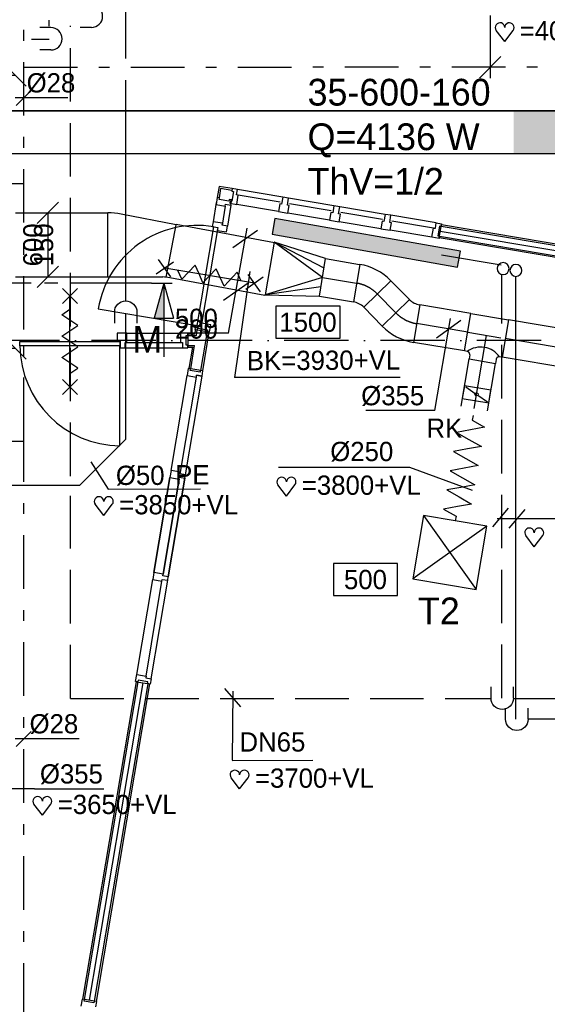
# Model space of a CAD drawing. Extents: x -866131 to -691536, y 173952 to 258052.
# Tile 24 of 160: x -824575 to -819645, y 203418 to 212620. Entities that reach past the tile are written whole.
import ezdxf
from ezdxf.enums import TextEntityAlignment as Align

# ---------------------------------------------------------------- set-up
doc = ezdxf.new("R2010")
doc.units = 0
doc.header["$LTSCALE"] = 100
for name, pattern in [('2322107', [2000, 1000, 1000]), ('2322108', [7, 5, -2]), ('2322109', [10, 5, -2, 1, -2]), ('2322121', [2000, 1000, 1000]), ('CENTER2', [11.25, 7.5, -1.25, 1.25, -1.25]), ('CENTER4', [5, 3.125, -0.625, 0.625, -0.625]), ('DASHDOT', [9, 6, -1.5, 0, -1.5]), ('LURETOUR', [6, 4, -2])]:
    doc.linetypes.add(name, pattern=pattern)
doc.layers.get('0').update_dxf_attribs({"linetype": 'CONTINUOUS'})
for name, color, linetype in [('AL$7----_STRAMIEN', 1, 'DASHDOT'), ('AL22----_BINNENWAND', 7, 'CONTINUOUS'), ('AL31----_BUITENKOZ', 7, 'CONTINUOUS'), ('AL32----_BINNENKOZ', 7, 'CONTINUOUS'), ('AL32----_DRAAIRICHTING', 1, 'CONTINUOUS'), ('AL65----_BEVEILIGING', 7, 'CONTINUOUS'), ('ALL-----_REFLIJNEN', 8, 'CONTINUOUS'), ('DOORSNEDE', 1, 'CONTINUOUS'), ('KABELGOOT', 8, 'CONTINUOUS'), ('WI561---', 1, 'CONTINUOUS'), ('WL$1----', 4, 'CONTINUOUS'), ('WL524---', 4, 'CONTINUOUS'), ('WL531---', 4, 'CONTINUOUS'), ('WL561---', 4, 'CONTINUOUS'), ('WL561---_AANVOER', 4, 'CONTINUOUS'), ('WL561---_RETOUR', 4, 'CONTINUOUS'), ('WL570---', 3, 'CONTINUOUS'), ('WL570---_HARTLIJN', 7, 'CONTINUOUS'), ('WL570---_HULPLIJN', 7, 'CONTINUOUS'), ('WL570---_RETOUR', 3, 'CONTINUOUS'), ('WL570---_TOEVOER', 3, 'CONTINUOUS'), ('WM570---', 1, 'CONTINUOUS')]:
    doc.layers.add(name, color=color, linetype=linetype)
doc.styles.add('BURO-018', font='BUROFONT.shx', dxfattribs={"height": 180})
doc.styles.add('BURO-025', font='BUROFONT.shx', dxfattribs={"height": 250})
doc.styles.add('BURO-050', font='BUROFONT.shx', dxfattribs={"height": 500})

# ---------------------------------------------------------------- blocks, each defined once
blk = doc.blocks.new('2322401')
at = {"color": 0, "linetype": 'CONTINUOUS'}
for p, q in [((-0.5, 0.5, 1), (-0.5, 0.5)), ((-0.5, 0.5, 1), (-0.5, -0.5, 1)), ((0.5, 0.5, 1), (-0.5, 0.5, 1)), ((0.5, 0.5), (-0.5, 0.5)), ((-0.5, 0.5), (-0.5, -0.5)), ((0.5, 0.5, 1), (0.5, 0.5)), ((0.5, -0.5, 1), (0.5, 0.5, 1)), ((0.5, -0.5), (0.5, 0.5)), ((-0.5, -0.5, 1), (-0.5, -0.5)), ((-0.5, -0.5, 1), (0.5, -0.5, 1)), ((-0.5, -0.5), (0.5, -0.5)), ((0.5, -0.5, 1), (0.5, -0.5))]:
    blk.add_line(p, q, dxfattribs=at)
blk = doc.blocks.new('CVHATCH1')
at = {"color": 0, "linetype": 'CONTINUOUS'}
blk.add_solid([(-0.5, -0.5), (0.5, -0.5), (-0.5, 0.5), (0.5, 0.5)], dxfattribs=at)
blk = doc.blocks.new('A$C762F268B')
at = {"layer": 'WL561---_RETOUR', "color": 1}
for centre in [(56.2, 177.8), (56.2, 56.2)]:
    blk.add_circle(centre, 56.2, dxfattribs=at)
blk = doc.blocks.new('A$C308E2E07')
at = {"layer": 'WL561---'}
blk.add_blockref('A$C762F268B', (0, 0), dxfattribs=at)
blk = doc.blocks.new('LU-ORNAM-25825801')
at = {"color": 0, "linetype": 'CONTINUOUS'}
for p, q in [((300, 300), (-300, 300)), ((-300, 300), (-300, -300)), ((300, 300), (-300, -300)), ((-300, 300), (300, -300)), ((300, -300), (300, 300)), ((-300, -300), (300, -300))]:
    blk.add_line(p, q, dxfattribs=at)
blk = doc.blocks.new('LU-ORND')
at = {"color": 0, "linetype": 'CONTINUOUS'}
for p, q in [((-3, 1.5), (-3, -1.5)), ((3, 1.5), (-3, 1.5)), ((3, -1.5), (3, 1.5)), ((-3, -1.5), (3, -1.5))]:
    blk.add_line(p, q, dxfattribs=at)
blk = doc.blocks.new('LU-1D-KL-FA76')
at = {"color": 0, "linetype": 'CONTINUOUS'}
for p, q in [((-59.4, 125), (-59.4, -125)), ((59.4, 125), (-59.4, 125)), ((53, 111.6), (6.4, 13.4)), ((59.4, -125), (59.4, 125)), ((-6.4, -13.4), (-53, -111.6)), ((-59.4, -125), (59.4, -125))]:
    blk.add_line(p, q, dxfattribs=at)
blk.add_circle((0, 0), 14.8, dxfattribs=at)
blk = doc.blocks.new('LU-1D-F-FA3E7')
at = {"color": 0, "linetype": 'CONTINUOUS'}
for p, q in [((-455, 0), (-409.5, 125)), ((-409.5, 125), (-364, 0)), ((-273, 0), (-227.5, 125)), ((-227.5, 125), (-182, 0)), ((-91, 0), (-45.5, 125)), ((-45.5, 125), (0, 0)), ((91, 0), (136.5, 125)), ((136.5, 125), (182, 0)), ((273, 0), (318.5, 125)), ((318.5, 125), (364, 0)), ((-500, 0), (-455, 0)), ((-364, 0), (-318.5, -125)), ((-318.5, -125), (-273, 0)), ((-182, 0), (-136.5, -125)), ((-136.5, -125), (-91, 0)), ((0, 0), (45.5, -125)), ((45.5, -125), (91, 0)), ((182, 0), (227.5, -125)), ((227.5, -125), (273, 0)), ((364, 0), (409.5, -125)), ((409.5, -125), (455, 0)), ((455, 0), (500, 0))]:
    blk.add_line(p, q, dxfattribs=at)
blk = doc.blocks.new('LU-1D-K-FA')
at = {"color": 0, "linetype": 'CONTINUOUS'}
for p, q in [((-0.5, 125), (0.5, 125)), ((-0.5, -125), (0.5, -125))]:
    blk.add_line(p, q, dxfattribs=at)
at = {"layer": 'WL570---_HARTLIJN', "linetype": 'CENTER2'}
blk.add_line((-0.5, 0), (0.5, 0), dxfattribs=at)
blk = doc.blocks.new('LU-1D-K-163')
at = {"color": 0, "linetype": 'CONTINUOUS'}
for p, q in [((-0.5, 177.5), (0.5, 177.5)), ((-0.5, -177.5), (0.5, -177.5))]:
    blk.add_line(p, q, dxfattribs=at)
at = {"layer": 'WL570---_HARTLIJN', "linetype": 'CENTER2'}
blk.add_line((-0.5, 0), (0.5, 0), dxfattribs=at)
blk = doc.blocks.new('LU-1D-T--5A-163FA5-Q2')
at = {"color": 0, "linetype": 'CONTINUOUS'}
for p, q in [((-177.8, -177.5), (-177.8, 177.5)), ((-177.8, 177.5), (177.8, 177.5)), ((177.8, 177.5), (177.8, -177.5)), ((-153.4, -177.5), (-177.8, -177.5)), ((177.8, -177.5), (153.4, -177.5)), ((-125, -205.9), (-125, -244)), ((-125, -244), (125, -244)), ((125, -205.9), (125, -244))]:
    blk.add_line(p, q, dxfattribs=at)
at = {"color": 0, "linetype": 'CONTINUOUS', "flags": 128}
for points in [[(-125, -205.9, 0.02182), (-125.1, -202.8, 0.037214), (-125.4, -201, 0.006436), (-126.4, -197.3, 0.02182), (-126.7, -196.2, 0.02182), (-127.7, -193.9, 0.02182), (-128.8, -191.7, 0.02182), (-130.1, -189.6, 0.02182), (-131.6, -187.6, 0.02182), (-133.3, -185.8, 0.02182), (-135.1, -184.1, 0.02182), (-137.1, -182.6, 0.02182), (-139.2, -181.3, 0.02182), (-141.4, -180.2, 0.02182), (-143.7, -179.2, 0.02182), (-144.8, -178.9, 0.006436), (-148.5, -177.9, 0.037214), (-150.3, -177.6, 0.02182), (-153.4, -177.5)], [(153.4, -177.5, 0.02182), (150.3, -177.6, 0.037214), (148.5, -177.9, 0.006436), (144.8, -178.9, 0.02182), (143.7, -179.2, 0.02182), (141.4, -180.2, 0.02182), (139.2, -181.3, 0.02182), (137.1, -182.6, 0.02182), (135.1, -184.1, 0.02182), (133.3, -185.8, 0.02182), (131.6, -187.6, 0.02182), (130.1, -189.6, 0.02182), (128.8, -191.7, 0.02182), (127.7, -193.9, 0.02182), (126.7, -196.2, 0.02182), (126.4, -197.3, 0.006436), (125.4, -201, 0.037214), (125.1, -202.8, 0.02182), (125, -205.9)]]:
    blk.add_lwpolyline(points, format="xyb", dxfattribs=at)
at = {"color": 0, "linetype": 'CONTINUOUS'}
blk.add_arc((0, -330.9), 216.9, 45, 135, dxfattribs=at)
at = {"layer": 'WL570---_HARTLIJN', "linetype": 'CENTER4'}
for p, q in [((-177.8, 0), (177.8, 0)), ((0, -244), (0, 0))]:
    blk.add_line(p, q, dxfattribs=at)
blk = doc.blocks.new('*U74', base_point=(15344.3, 35236.1))
at = {"layer": 'WM570---', "linetype": 'CONTINUOUS'}
for p, q in [((15215.9, 34473.5), (15360.9, 35334.7)), ((15229.4, 35154.3), (15459.2, 35317.8)), ((15215.9, 34473.5), (14569.5, 34473.5))]:
    blk.add_line(p, q, dxfattribs=at)
at = {"layer": 'WM570---', "linetype": 'CONTINUOUS', "style": 'BURO-018'}
blk.add_text('%%c355', height=180, dxfattribs=at).set_placement((15115.9, 34523.5), align=Align.RIGHT)
blk = doc.blocks.new('EH100000')
at = {"linetype": 'BYBLOCK'}
for p, q in [((1, 0.5), (0, 0.5)), ((1, 0.5, 1), (0, 0.5, 1)), ((0, -0.5, 1), (1, -0.5, 1)), ((1, -0.5), (0, -0.5))]:
    blk.add_line(p, q, dxfattribs=at)
at = {"linetype": 'BYBLOCK', "invisible_edges": 15}
for points in [[(1, -0.5), (0, -0.5), (0, 0.5), (1, 0.5)], [(0, 0.5), (1, 0.5), (1, 0.5, 1), (0, 0.5, 1)], [(0, -0.5, 1), (1, -0.5, 1), (1, -0.5), (0, -0.5)]]:
    blk.add_3dface(points, dxfattribs=at)
blk = doc.blocks.new('HART')
at = {"color": 1}
for q in [(-28.1, 39.5), (51.4, 39.5)]:
    blk.add_line((11.6, -12.9), q, dxfattribs=at)
for centre, start, end in [((-10.5, 52.8), 0, 217.1867), ((33.8, 52.8), 322.8133, 180)]:
    blk.add_arc(centre, 22.1, start, end, dxfattribs=at)
blk = doc.blocks.new('LU-1D-VR-1631F41F4')
at = {"color": 0, "linetype": 'CONTINUOUS'}
for p, q in [((500, 250), (0, 177.5)), ((0, 88.75), (500, 250)), ((0, 0), (500, 250)), ((500, -250), (500, 250)), ((0, 177.5), (0, -177.5)), ((0, 0), (500, -250)), ((0, -88.75), (500, -250)), ((0, -177.5), (500, -250))]:
    blk.add_line(p, q, dxfattribs=at)
blk = doc.blocks.new('LU-2D-K-1F4')
at = {"color": 0, "linetype": 'CONTINUOUS'}
for p, q in [((-0.5, 250), (0.5, 250)), ((-0.5, -250), (0.5, -250))]:
    blk.add_line(p, q, dxfattribs=at)
blk = doc.blocks.new('*U192', base_point=(11009, 36037.3))
at = {"layer": 'WM570---', "linetype": 'CONTINUOUS'}
for p, q in [((10896.6, 35400.2), (11069.7, 36382)), ((10936.9, 36202.7), (11167.9, 36364.4)), ((10850.1, 35710.2), (11081.1, 35872)), ((10896.6, 35400.2), (10436.7, 35400.2))]:
    blk.add_line(p, q, dxfattribs=at)
at = {"layer": 'WM570---', "linetype": 'CONTINUOUS', "style": 'BURO-018'}
for s, p in [('500', (10796.6, 35450.2)), ('200', (10796.6, 35350.2))]:
    blk.add_text(s, height=180, dxfattribs=at).set_placement(p, align=Align.RIGHT)
blk = doc.blocks.new('*U288', base_point=(8357.5, 31479.3))
at = {"color": 0, "linetype": 'CONTINUOUS'}
for p, q in [((8279.7, 31379.6), (8080.3, 31579)), ((8657.5, 31479.3), (8080, 31479.3)), ((8657.5, 31479.3), (9303.9, 31479.3))]:
    blk.add_line(p, q, dxfattribs=at)
at = {"layer": 'WM570---', "linetype": 'CONTINUOUS', "style": 'BURO-018'}
blk.add_text('%%c355', height=180, dxfattribs=at).set_placement((8707.5, 31529.3))
blk = doc.blocks.new('CVRINFO2')
at = {"color": 0, "linetype": 'CONTINUOUS', "style": 'BURO-025'}
for tag, p in [('CV_TEXT125', (0, 0)), ('CV_TEXT225', (0, -4.167)), ('CV_TEXT325', (0, -8.333)), ('CV_TEXT425', (0, -12.5))]:
    blk.add_attdef(tag, p, '', height=2.5, dxfattribs=at)
blk = doc.blocks.new('LU-1D-B--1-16324163')
at = {"color": 0, "linetype": 'CONTINUOUS'}
for p, q in [((-115.3, -177.5), (-115.3, 177.5)), ((197.6, 75.8), (-11, -211.4))]:
    blk.add_line(p, q, dxfattribs=at)
for radius in [532.5, 177.5]:
    blk.add_arc((-115.3, -355), radius, 54, 90, dxfattribs=at)
at = {"layer": 'WL570---_HARTLIJN', "linetype": 'CENTER4'}
blk.add_arc((-115.3, -355), 355, 54, 90, dxfattribs=at)
blk = doc.blocks.new('LU-1D-B-1-16324163')
at = {"color": 0, "linetype": 'CONTINUOUS'}
for p, q in [((197.6, -75.8), (-11, 211.4)), ((-115.3, 177.5), (-115.3, -177.5))]:
    blk.add_line(p, q, dxfattribs=at)
for radius in [177.5, 532.5]:
    blk.add_arc((-115.3, 355), radius, 270, 306, dxfattribs=at)
at = {"layer": 'WL570---_HARTLIJN', "linetype": 'CENTER4'}
blk.add_arc((-115.3, 355), 355, 270, 306, dxfattribs=at)
blk = doc.blocks.new('LDS')
at = {"color": 0, "linetype": 'CONTINUOUS'}
for p, q in [((0, 1), (1, 1)), ((0, -1), (1, -1))]:
    blk.add_line(p, q, dxfattribs=at)
blk.add_arc((0, 0), 1, 90, 270, dxfattribs=at)
blk = doc.blocks.new('*U447', base_point=(8180, 38028.4))
at = {"layer": 'WM570---', "linetype": 'CONTINUOUS'}
for p, q in [((7780.3, 38128.1), (7979.7, 37928.7)), ((8380.3, 38128.1), (8579.7, 37928.7)), ((8480, 38028.4), (7880, 38028.4))]:
    blk.add_line(p, q, dxfattribs=at)
at = {"layer": 'WM570---', "linetype": 'CONTINUOUS', "style": 'BURO-018'}
for s, p in [('600', (8180, 38078.4)), ('150', (8180, 37978.4))]:
    blk.add_text(s, height=180, dxfattribs=at).set_placement(p, align=Align.CENTER)
blk = doc.blocks.new('LU-2D-K-258')
at = {"color": 0, "linetype": 'CONTINUOUS'}
for p, q in [((-0.5, 300), (0.5, 300)), ((-0.5, -300), (0.5, -300))]:
    blk.add_line(p, q, dxfattribs=at)
blk = doc.blocks.new('LU-2D-BV--1-2581F4B')
at = {"color": 0, "linetype": 'CONTINUOUS'}
for p, q in [((-295.7, -300), (-295.7, 300)), ((-295.7, 300), (-295.7, 300)), ((342.7, 188.1), (-171.7, 288.1)), ((247.3, -302.8), (342.7, 188.1)), ((-295.7, -300), (218.7, -300))]:
    blk.add_line(p, q, dxfattribs=at)
for centre, radius in [((-295.7, -350), 650), ((218.7, -450), 150)]:
    blk.add_arc(centre, radius, 79, 90, dxfattribs=at)
blk = doc.blocks.new('*U453', base_point=(8686.7, 36563.2))
at = {"layer": 'WM570---', "linetype": 'CONTINUOUS'}
for p, q in [((8587, 36763.5), (8786.4, 36962.9)), ((8686.7, 36863.2), (8686.7, 36263.2)), ((8587, 36163.5), (8786.4, 36362.9))]:
    blk.add_line(p, q, dxfattribs=at)
at = {"layer": 'WM570---', "linetype": 'CONTINUOUS', "style": 'BURO-018'}
for s, p in [('600', (8636.7, 36563.2)), ('150', (8736.7, 36563.2))]:
    blk.add_text(s, height=180, rotation=90, dxfattribs=at).set_placement(p, align=Align.CENTER)
blk = doc.blocks.new('*U446', base_point=(8172.9, 33985.3))
at = {"layer": 'WM570---', "linetype": 'CONTINUOUS'}
for p, q in [((7773.2, 34085), (7972.6, 33885.6)), ((8373.2, 34085), (8572.6, 33885.6)), ((8472.9, 33985.3), (7872.9, 33985.3))]:
    blk.add_line(p, q, dxfattribs=at)
at = {"layer": 'WM570---', "linetype": 'CONTINUOUS', "style": 'BURO-018'}
for s, p in [('600', (8172.9, 34035.3)), ('150', (8172.9, 33935.3))]:
    blk.add_text(s, height=180, dxfattribs=at).set_placement(p, align=Align.CENTER)

msp = doc.modelspace()

# ---------------------------------------------------------------- hatches: boundary and pattern name
at = {"layer": 'WL570---'}
h = msp.add_hatch(dxfattribs=at)
h.set_pattern_fill('DOTS', color=8, scale=40, style=0)
h.set_pattern_definition([(0, (-833039.66, 323951.69), (31.75, 63.5), [0, -63.5])])
h.paths.add_polyline_path([(-810163.333, 211367.872), (-810163.333, 211767.872), (-819960.333, 211767.872), (-819960.333, 211369.872), (-819958.333, 211367.872)])

# ---------------------------------------------------------------- linework, layer by layer
at = {"color": 1, "linetype": 'CONTINUOUS'}
for p, q in [((-820178.788, 212657.342), (-820178.788, 212074.532)), ((-820078.788, 212274.532), (-820278.788, 212074.532)), ((-824467.509, 211956.279), (-824607.509, 211816.279)), ((-824126.406, 211889.639), (-824617.886, 211889.639)), ((-824467.509, 205966.113), (-824607.509, 205826.113)), ((-824019.382, 205899.473), (-824617.886, 205899.473))]:
    msp.add_line(p, q, dxfattribs=at)
at = {"color": 8, "linetype": 'CONTINUOUS'}
for p, q in [((-822117.582, 210961.485), (-822128.704, 210895.414)), ((-822062.358, 210952.189), (-822117.582, 210961.485)), ((-822073.48, 210886.118), (-822062.358, 210952.189)), ((-822145.468, 210898.236), (-822157.42, 210827.235)), ((-822157.42, 210827.235), (-822068.668, 210812.295)), ((-822128.704, 210895.414), (-822145.468, 210898.236)), ((-822056.716, 210883.296), (-822073.48, 210886.118)), ((-822068.668, 210812.295), (-822056.716, 210883.296)), ((-821667.197, 210817.726), (-821679.149, 210746.725)), ((-821650.433, 210814.904), (-821667.197, 210817.726)), ((-821639.311, 210880.975), (-821650.433, 210814.904)), ((-821584.087, 210871.679), (-821639.311, 210880.975)), ((-821595.209, 210805.608), (-821584.087, 210871.679)), ((-821679.149, 210746.725), (-821590.397, 210731.785)), ((-821578.445, 210802.786), (-821595.209, 210805.608)), ((-821590.397, 210731.785), (-821578.445, 210802.786)), ((-821188.926, 210737.216), (-821200.878, 210666.215)), ((-821172.162, 210734.394), (-821188.926, 210737.216)), ((-821161.04, 210800.465), (-821172.162, 210734.394)), ((-821105.816, 210791.169), (-821161.04, 210800.465)), ((-821116.938, 210725.098), (-821105.816, 210791.169)), ((-821100.174, 210722.276), (-821116.938, 210725.098)), ((-821112.126, 210651.275), (-821100.174, 210722.276)), ((-821200.878, 210666.215), (-821112.126, 210651.275)), ((-823573.15, 209690.728), (-823663.15, 209690.728)), ((-823663.15, 209690.728), (-823663.15, 209618.728)), ((-823663.15, 209618.728), (-823636.15, 209618.728)), ((-823636.15, 209618.728), (-823636.15, 209551.728)), ((-823573.15, 209602.728), (-823573.15, 209690.728)), ((-823638.15, 208637.228), (-823638.15, 209571.728)), ((-823636.15, 209551.728), (-823590.15, 209551.728)), ((-823590.15, 209551.728), (-823590.15, 209602.728)), ((-823590.15, 209602.728), (-823573.15, 209602.728))]:
    msp.add_line(p, q, dxfattribs=at)
msp.add_arc((-823629.292, 209580.586), 943.4, 180.5379912, 269.4620088, dxfattribs=at)
at = {"layer": 'AL$7----_STRAMIEN', "color": 1}
msp.add_lwpolyline([(-765063.621, 209621.228), (-813402.826, 209621.228), (-838048.569, 209621.228)], dxfattribs=at)
at = {"layer": 'AL22----_BINNENWAND', "color": 8}
for p, q in [((-820655.374, 210581.486), (-820634.624, 210704.752)), ((-820634.624, 210704.752), (-819297.363, 210479.643)), ((-819318.113, 210356.378), (-820655.374, 210581.486)), ((-822937.059, 209683.728), (-822930.242, 209724.22)), ((-822930.242, 209724.22), (-822806.977, 209703.47)), ((-822924.373, 209668.728), (-822915.45, 209721.73)), ((-823004.65, 209683.728), (-823004.65, 209558.728)), ((-823004.65, 209683.728), (-822937.059, 209683.728)), ((-823004.65, 209668.728), (-822924.373, 209668.728)), ((-822883.209, 209340.971), (-822821.769, 209705.96)), ((-822806.977, 209703.47), (-822868.417, 209338.481)), ((-823004.65, 209573.728), (-822940.365, 209573.728)), ((-823004.65, 209558.728), (-822958.101, 209558.728)), ((-822991.683, 209359.231), (-822958.101, 209558.728)), ((-822976.891, 209356.741), (-822940.365, 209573.728)), ((-822868.417, 209338.481), (-822991.683, 209359.231)), ((-823983.782, 203465.65), (-823484.371, 206432.409)), ((-823361.105, 206411.659), (-823860.516, 203444.9)), ((-823484.371, 206432.409), (-823361.105, 206411.659)), ((-823860.516, 203444.9), (-823983.782, 203465.65))]:
    msp.add_line(p, q, dxfattribs=at)
at = {"layer": 'AL22----_BINNENWAND', "color": 8, "linetype": 'CONTINUOUS'}
for p, q in [((-820637.114, 210689.96), (-819299.853, 210464.851)), ((-820652.884, 210596.278), (-819315.623, 210371.17)), ((-823968.99, 203463.16), (-823469.579, 206429.919)), ((-823875.308, 203447.39), (-823375.897, 206414.149))]:
    msp.add_line(p, q, dxfattribs=at)
at = {"layer": 'AL31----_BUITENKOZ', "color": 8, "linetype": 'CONTINUOUS'}
for p, q in [((-824572.65, 209571.728), (-824572.65, 209612.728)), ((-824572.65, 209612.728), (-823638.15, 209612.728)), ((-823638.15, 209571.728), (-824572.65, 209571.728)), ((-823638.15, 209612.728), (-823638.15, 209571.728))]:
    msp.add_line(p, q, dxfattribs=at)
at = {"layer": 'AL32----_BINNENKOZ', "color": 8}
for p, q in [((-822712.215, 211061.583), (-822729.479, 210959.025)), ((-822589.936, 211040.999), (-822712.215, 211061.583)), ((-822697.453, 211040.844), (-822711.729, 210956.037)), ((-822592.924, 211023.248), (-822697.453, 211040.844)), ((-822589.936, 211040.999), (-822594.086, 211016.345)), ((-822594.086, 211016.345), (-822578.308, 211013.689)), ((-822578.308, 211013.689), (-822593.58, 210922.966)), ((-822540.629, 211032.699), (-822589.936, 211040.999)), ((-822549.095, 210982.406), (-822540.629, 211032.699)), ((-822117.582, 210961.485), (-822540.629, 211032.699)), ((-822737.779, 210909.719), (-822767.825, 210731.23)), ((-822729.479, 210959.025), (-822740.601, 210892.955)), ((-822707.785, 210955.373), (-822729.479, 210959.025)), ((-822710.441, 210939.595), (-822707.785, 210955.373)), ((-822619.717, 210924.323), (-822710.441, 210939.595)), ((-822617.061, 210940.101), (-822619.717, 210924.323)), ((-822592.408, 210935.951), (-822617.061, 210940.101)), ((-822609.358, 210925.622), (-822613.01, 210903.927)), ((-822593.58, 210922.966), (-822609.358, 210925.622)), ((-822600.708, 210886.645), (-822592.408, 210935.951)), ((-822532.331, 210979.584), (-822549.095, 210982.406)), ((-822546.939, 210892.805), (-822532.331, 210979.584)), ((-822142.812, 210914.014), (-822532.331, 210979.584)), ((-821639.311, 210880.975), (-822062.358, 210952.189)), ((-822740.601, 210892.955), (-822653.822, 210878.347)), ((-822653.822, 210878.347), (-822684.039, 210698.842)), ((-822653.822, 210878.347), (-822651, 210895.111)), ((-822651, 210895.111), (-822600.708, 210886.645)), ((-822600.708, 210886.645), (-822633.747, 210690.376)), ((-822613.01, 210903.927), (-822546.939, 210892.805)), ((-822157.42, 210827.235), (-822546.939, 210892.805)), ((-821679.149, 210746.725), (-822068.668, 210812.295)), ((-821664.541, 210833.504), (-822054.06, 210899.074)), ((-821161.04, 210800.465), (-821584.087, 210871.679)), ((-821186.27, 210752.994), (-821575.789, 210818.564)), ((-822767.825, 210731.23), (-822775.461, 210685.869)), ((-822767.825, 210731.23), (-822775.461, 210685.869)), ((-822681.046, 210716.622), (-822767.825, 210731.23)), ((-821200.878, 210666.215), (-821590.397, 210731.785)), ((-820682.769, 210719.955), (-821105.816, 210791.169)), ((-820707.999, 210672.484), (-821097.518, 210738.054)), ((-822764.614, 210684.043), (-822919.658, 209763.001)), ((-822725.169, 210677.403), (-822880.213, 209756.361)), ((-822775.461, 210685.869), (-822725.169, 210677.403)), ((-822725.169, 210677.403), (-822729.651, 210650.777)), ((-822729.651, 210650.777), (-822642.872, 210636.169)), ((-822684.039, 210698.842), (-822681.046, 210716.622)), ((-822633.747, 210690.376), (-822684.039, 210698.842)), ((-822642.872, 210636.169), (-822633.747, 210690.376)), ((-820722.607, 210585.705), (-821112.126, 210651.275)), ((-820722.607, 210585.705), (-820707.999, 210672.484)), ((-820707.999, 210672.484), (-820691.235, 210669.662)), ((-820691.235, 210669.662), (-820682.769, 210719.955)), ((-820682.769, 210719.955), (-820633.462, 210711.655)), ((-820653.39, 210689.658), (-820668.662, 210598.934)), ((-820637.612, 210687.002), (-820653.39, 210689.658)), ((-820633.462, 210711.655), (-820637.612, 210687.002)), ((-820656.536, 210574.583), (-820722.607, 210585.705)), ((-820668.662, 210598.934), (-820652.884, 210596.278)), ((-820652.884, 210596.278), (-820656.536, 210574.583)), ((-822930.505, 209764.827), (-822937.145, 209725.382)), ((-822937.145, 209725.382), (-822912.492, 209721.232)), ((-822880.213, 209756.361), (-822930.505, 209764.827)), ((-822912.492, 209721.232), (-822909.836, 209737.01)), ((-822909.836, 209737.01), (-822819.113, 209721.738)), ((-822875.731, 209782.987), (-822880.213, 209756.361)), ((-822788.952, 209768.379), (-822875.731, 209782.987)), ((-822819.113, 209721.738), (-822821.769, 209705.96)), ((-822800.074, 209702.308), (-822788.952, 209768.379)), ((-823573.15, 209690.728), (-823071.65, 209690.728)), ((-823004.65, 209690.728), (-823071.65, 209690.728)), ((-823071.65, 209690.728), (-823071.65, 209602.728)), ((-823020.65, 209576.728), (-823020.65, 209668.728)), ((-823020.65, 209668.728), (-823004.65, 209668.728)), ((-823004.65, 209668.728), (-823004.65, 209690.728)), ((-822821.769, 209705.96), (-822800.074, 209702.308)), ((-823590.15, 209551.728), (-823054.65, 209551.728)), ((-823573.15, 209602.728), (-823071.65, 209602.728)), ((-823071.65, 209602.728), (-823054.65, 209602.728)), ((-823054.65, 209602.728), (-823054.65, 209551.728)), ((-823054.65, 209551.728), (-823004.65, 209551.728)), ((-823004.65, 209576.728), (-823020.65, 209576.728)), ((-823004.65, 209551.728), (-823004.65, 209576.728)), ((-823000.065, 209360.642), (-823011.187, 209294.571)), ((-822978.37, 209356.99), (-823000.065, 209360.642)), ((-822981.026, 209341.212), (-822978.37, 209356.99)), ((-822890.303, 209325.94), (-822981.026, 209341.212)), ((-822887.647, 209341.718), (-822890.303, 209325.94)), ((-822862.994, 209337.568), (-822887.647, 209341.718)), ((-823160.67, 208406.565), (-823011.187, 209294.57)), ((-823073.891, 208391.957), (-822924.408, 209279.963)), ((-823026.421, 208366.727), (-822871.294, 209288.261)), ((-823011.187, 209294.571), (-822924.408, 209279.963)), ((-822924.408, 209279.963), (-822921.586, 209296.727)), ((-822871.294, 209288.261), (-822921.586, 209296.727)), ((-822921.586, 209296.727), (-822871.294, 209288.261)), ((-822871.294, 209288.261), (-822862.994, 209337.568)), ((-823321.192, 207452.981), (-823171.792, 208340.495)), ((-823171.792, 208340.495), (-823321.192, 207452.981)), ((-823321.192, 207452.981), (-823171.792, 208340.495)), ((-823171.792, 208340.495), (-823321.192, 207452.981)), ((-823186.943, 207413.143), (-823031.899, 208334.185)), ((-823031.899, 208334.185), (-823186.943, 207413.143)), ((-823160.67, 208406.565), (-823171.792, 208340.495)), ((-823171.792, 208340.495), (-823085.013, 208325.887)), ((-823073.891, 208391.957), (-823160.67, 208406.565)), ((-823085.013, 208325.887), (-823082.191, 208342.651)), ((-823082.191, 208342.651), (-823031.899, 208334.185)), ((-823076.713, 208375.193), (-823073.891, 208391.957)), ((-823026.421, 208366.727), (-823076.713, 208375.193)), ((-823031.899, 208334.185), (-823026.421, 208366.727)), ((-823234.413, 207438.373), (-823085.013, 208325.887)), ((-823085.013, 208325.887), (-823234.413, 207438.373)), ((-823321.192, 207452.981), (-823332.314, 207386.911)), ((-823234.413, 207438.373), (-823321.192, 207452.981)), ((-823237.235, 207421.609), (-823234.413, 207438.373)), ((-823186.943, 207413.143), (-823237.235, 207421.609)), ((-823192.421, 207380.601), (-823186.943, 207413.143)), ((-823481.631, 206499.891), (-823332.314, 207386.911)), ((-823481.631, 206499.891), (-823332.314, 207386.911)), ((-823394.852, 206485.283), (-823245.535, 207372.303)), ((-823347.381, 206460.053), (-823192.421, 207380.601)), ((-823332.314, 207386.911), (-823245.535, 207372.303)), ((-823245.535, 207372.303), (-823242.713, 207389.067)), ((-823242.713, 207389.067), (-823192.421, 207380.601)), ((-823492.753, 206433.82), (-823481.631, 206499.891)), ((-823481.631, 206499.891), (-823394.852, 206485.283)), ((-823471.058, 206430.168), (-823492.753, 206433.82)), ((-823468.402, 206445.946), (-823471.058, 206430.168)), ((-823377.679, 206430.674), (-823468.402, 206445.946)), ((-823394.852, 206485.283), (-823397.674, 206468.519)), ((-823397.674, 206468.519), (-823347.381, 206460.053)), ((-823380.335, 206414.896), (-823377.679, 206430.674)), ((-823355.681, 206410.746), (-823380.335, 206414.896)), ((-823347.381, 206460.053), (-823355.681, 206410.746)), ((-823992.164, 203467.061), (-824003.286, 203400.991)), ((-823970.469, 203463.409), (-823992.164, 203467.061)), ((-823973.125, 203447.631), (-823970.469, 203463.409)), ((-823882.401, 203432.359), (-823973.125, 203447.631)), ((-823879.745, 203448.137), (-823882.401, 203432.359)), ((-823855.092, 203443.987), (-823879.745, 203448.137)), ((-823863.392, 203394.681), (-823855.092, 203443.987))]:
    msp.add_line(p, q, dxfattribs=at)
at = {"layer": 'AL32----_DRAAIRICHTING', "color": 8}
msp.add_line((-823840.699, 209918.045), (-822919.658, 209763.001), dxfattribs=at)
msp.add_arc((-822919.658, 209763.001), 934, 80.4446727, 170.4446727, dxfattribs=at)
at = {"layer": 'AL65----_BEVEILIGING', "color": 8, "linetype": 'CONTINUOUS'}
for p, q in [((-823139.486, 210354.702), (-823300.783, 210239.884)), ((-823162.726, 210216.644), (-823277.543, 210377.942)), ((-822381.927, 210156.193), (-823220.134, 210297.293)), ((-823060.012, 210194.284), (-823096.869, 210276.543)), ((-822936.5, 210325.603), (-823060.012, 210194.284)), ((-822899.643, 210243.343), (-822936.5, 210325.603)), ((-822739.275, 210292.403), (-822862.787, 210161.084)), ((-822702.418, 210210.143), (-822739.275, 210292.403)), ((-822862.787, 210161.084), (-822899.643, 210243.343)), ((-822665.562, 210127.884), (-822702.418, 210210.143)), ((-822542.049, 210259.203), (-822665.562, 210127.884)), ((-822505.193, 210176.943), (-822542.049, 210259.203)), ((-822301.279, 210213.602), (-822462.576, 210098.784)), ((-822324.519, 210075.544), (-822439.336, 210236.842)), ((-824175.4, 209967.728), (-824035.4, 210107.728)), ((-824035.4, 209967.728), (-824175.4, 210107.728)), ((-824105.4, 209187.728), (-824105.4, 210037.728)), ((-824180.4, 209862.728), (-824105.4, 209912.728)), ((-824030.4, 209762.728), (-824180.4, 209862.728)), ((-824180.4, 209662.728), (-824105.4, 209712.728)), ((-824105.4, 209712.728), (-824030.4, 209762.728)), ((-824030.4, 209562.728), (-824180.4, 209662.728)), ((-824105.4, 209512.728), (-824030.4, 209562.728)), ((-824180.4, 209462.728), (-824105.4, 209512.728)), ((-824030.4, 209362.728), (-824180.4, 209462.728)), ((-824105.4, 209312.728), (-824030.4, 209362.728)), ((-824175.4, 209117.728), (-824035.4, 209257.728)), ((-824035.4, 209117.728), (-824175.4, 209257.728))]:
    msp.add_line(p, q, dxfattribs=at)
at = {"layer": 'ALL-----_REFLIJNEN', "color": 8, "linetype": 'CONTINUOUS'}
for p, q in [((-820644.999, 210643.119), (-819307.738, 210418.01)), ((-823922.149, 203455.275), (-823422.738, 206422.034))]:
    msp.add_line(p, q, dxfattribs=at)
at = {"layer": 'DOORSNEDE', "color": 220, "linetype": 'CENTER2'}
msp.add_line((-823342.787, 210155.912), (-826050.195, 210155.912), dxfattribs=at)
at = {"layer": 'DOORSNEDE', "color": 5}
msp.add_line((-823342.787, 210155.912), (-823151.171, 210155.912), dxfattribs=at)
at = {"layer": 'DOORSNEDE', "color": 220}
for p, q in [((-823226.903, 210155.912), (-823317.177, 209830.804)), ((-823226.903, 210155.912), (-823136.63, 209830.804)), ((-823226.903, 210155.912), (-823226.903, 209469.573)), ((-823317.177, 209830.804), (-823136.63, 209830.804))]:
    msp.add_line(p, q, dxfattribs=at)
msp.add_solid([(-823317.177, 209830.804), (-823226.903, 209830.804), (-823226.903, 210155.912)], dxfattribs=at)
at = {"layer": 'WI561---'}
for p, q in [((-820155.661, 207879.439), (-820006.579, 208053.284)), ((-820002.11, 207868.477), (-819853.027, 208042.321)), ((-820114.852, 207957.682), (-819061.925, 207957.682)), ((-822509.11, 206196.781), (-822658.193, 206370.626)), ((-822584.355, 206342.907), (-822588.629, 205699.577)), ((-822588.629, 205696.719), (-821837.087, 205699.577))]:
    msp.add_line(p, q, dxfattribs=at)
at = {"layer": 'WL524---', "color": 4, "linetype": '2322121'}
for p, q in [((-823585.168, 218081.429), (-823585.168, 212256.09)), ((-823585.168, 212055.386), (-823585.168, 209986.677)), ((-823585.168, 209868.079), (-823585.168, 208697.641)), ((-824012.444, 208270.365), (-823585.168, 208697.641)), ((-826059.619, 208270.365), (-824012.444, 208270.365))]:
    msp.add_line(p, q, dxfattribs=at)
at = {"layer": 'WL531---', "linetype": '2322109'}
for p, q in [((-824537.003, 209723.324), (-824537.003, 212637.368)), ((-824536.073, 212174.532), (-810219.706, 212190.101)), ((-824930.317, 211088.743), (-824536.87, 211088.743)), ((-824537.003, 208774.406), (-824537.003, 209770.919)), ((-824537.003, 200301.512), (-824537.003, 208774.406)), ((-824537.003, 208677.077), (-826121.029, 208677.077))]:
    msp.add_line(p, q, dxfattribs=at)
at = {"layer": 'WL531---', "color": 1}
msp.add_line((-823747.314, 208232.788), (-822886.247, 208235.077), dxfattribs=at)
at = {"layer": 'WL561---_AANVOER', "linetype": '2322107'}
for p, q in [((-824300.941, 212557.451), (-824300.941, 212615.288)), ((-824299.645, 212435.705), (-824465.259, 212435.705)), ((-820633.269, 210420.91), (-820074.916, 210327.905)), ((-819939.97, 206081.123), (-819939.97, 210216.546)), ((-819819.789, 206084.122), (-813461.889, 206084.122))]:
    msp.add_line(p, q, dxfattribs=at)
at = {"layer": 'WL561---_RETOUR', "linetype": '2322108'}
for p, q in [((-824100.597, 208353.675), (-824100.597, 212562.945)), ((-820071.448, 206279.372), (-820071.448, 210231.973)), ((-824100.597, 206276.886), (-824100.597, 208171.217)), ((-824100.597, 206276.886), (-820165.362, 206276.886)), ((-819955.55, 206276.886), (-813622.334, 206276.886))]:
    msp.add_line(p, q, dxfattribs=at)
at = {"layer": 'WL570---', "color": 1}
for p in [(-822424.397, 210265.551), (-821019.642, 209277.058)]:
    msp.add_line(p, (-822567.249, 209277.058), dxfattribs=at)
at = {"layer": 'WM570---'}
for p, q in [((-823909.311, 208487.23), (-823747.314, 208232.788)), ((-822158.061, 208436.864), (-820928.604, 208436.864)), ((-820932.318, 208436.068), (-820346.181, 208221.751))]:
    msp.add_line(p, q, dxfattribs=at)

# ---------------------------------------------------------------- block references
at = {"layer": 'KABELGOOT', "xscale": 23591.03645828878, "yscale": 400, "zscale": 60, "rotation": 179.9999999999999}
msp.add_blockref('EH100000', (-801772.333, 211567.872), dxfattribs=at)
at = {"layer": 'WI561---'}
ref = msp.add_blockref('CVRINFO2', (-821884.915, 211817.002), dxfattribs=dict(at, xscale=100, yscale=100, zscale=100))
ref.add_attrib('CV_TEXT125', '%%u35-600-160', (-821884.915, 211817.002), dxfattribs={"layer": '0', "color": 2, "linetype": 'CONTINUOUS', "height": 250, "style": 'BURO-025'})
ref.add_attrib('CV_TEXT225', 'Q=4136 W', (-821884.915, 211400.336), dxfattribs={"layer": '0', "color": 2, "linetype": 'CONTINUOUS', "height": 250, "style": 'BURO-025'})
ref.add_attrib('CV_TEXT325', 'ThV=1/2', (-821884.915, 210983.669), dxfattribs={"layer": '0', "color": 2, "linetype": 'CONTINUOUS', "height": 250, "style": 'BURO-025'})
at = {"layer": 'WL$1----', "color": 2, "xscale": -105, "yscale": 105, "zscale": 105}
for p, rotation in [((-823584.786, 209887.271), 90), ((-820065.912, 206278.497), 270), ((-819930.151, 206081.123), 270)]:
    msp.add_blockref('LDS', p, dxfattribs=dict(at, rotation=rotation))
at = {"layer": 'WL524---', "color": 2, "xscale": 105, "yscale": 105, "zscale": 105, "rotation": 180}
for p in [(-823905.419, 212651.171), (-824282.999, 212441.507)]:
    msp.add_blockref('LDS', p, dxfattribs=at)
at = {"layer": 'WL561---', "xscale": 1760, "yscale": 150, "rotation": 350.0000000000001}
for name, zscale in [('2322401', 400), ('CVHATCH1', 1760)]:
    msp.add_blockref(name, (-821337.034, 210534.921), dxfattribs=dict(at, zscale=zscale))
at = {"layer": 'WL561---', "xscale": -1, "rotation": 82.16090362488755}
msp.add_blockref('A$C308E2E07', (-819874.475, 210324.591), dxfattribs=at)
at = {"layer": 'WL570---_RETOUR', "xscale": 2, "yscale": 2, "zscale": 2}
for p in [(-820066.32, 212440.904), (-822105.779, 208193.856), (-823812.598, 208011.398), (-819790.641, 207718.754), (-822543.606, 205456.165), (-824386.291, 205210.416)]:
    msp.add_blockref('HART', p, dxfattribs=at)
at = {"layer": 'WL570---_RETOUR', "linetype": 'LURETOUR'}
for name, p, xscale, rotation in [('LU-2D-K-258', (-824182.561, 210514.861), 863.9488301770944, 359.9999999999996), ('LU-2D-K-1F4', (-822699.594, 210373.784), 935.5259886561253, 169.4194268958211)]:
    msp.add_blockref(name, p, dxfattribs=dict(at, xscale=xscale, rotation=rotation))
msp.add_blockref('LU-2D-BV--1-2581F4B', (-823454.844, 210514.861), dxfattribs=at)
at = {"layer": 'WL570---_RETOUR', "linetype": 'LURETOUR', "rotation": 170.4518518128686}
msp.add_blockref('LU-1D-VR-1631F41F4', (-821745.663, 210211.184), dxfattribs=at)
at = {"layer": 'WL570---_TOEVOER', "linetype": 'CONTINUOUS'}
for name, p, xscale, rotation in [('LU-1D-K-163', (-821586.778, 210184.459), 322.2357025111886, 350.45185181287), ('LU-1D-K-163', (-821147.191, 209968.338), 246.222596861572, 134.4378231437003), ('LU-1D-K-163', (-820627.345, 209738.718), 485.0074698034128, 170.4518518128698), ('LU-1D-K-163', (-817698.278, 209245.683), 4744.417899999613, 170.4446726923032), ('LU-1D-K-FA', (-820290.661, 209207.036), 448.8284914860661, 80.44467269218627)]:
    msp.add_blockref(name, p, dxfattribs=dict(at, xscale=xscale, rotation=rotation))
for name, p, rotation in [('LU-1D-B-1-16324163', (-821314.143, 210138.6), 134.4378231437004), ('LU-1D-B--1-16324163', (-820980.238, 209798.077), 170.4518518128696), ('LU-1D-T--5A-163FA5-Q2', (-820212.899, 209668.983), 350.4446726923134), ('LU-1D-KL-FA76', (-820306.105, 209118.355), 80.44467269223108), ('LU-1D-F-FA3E7', (-820422.308, 208428.05), 260.4446726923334)]:
    msp.add_blockref(name, p, dxfattribs=dict(at, rotation=rotation))
at = {"layer": 'WL570---_TOEVOER', "rotation": 350.4999999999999}
msp.add_blockref('LU-ORNAM-25825801', (-820554.822, 207639.101), dxfattribs=at)
at = {"layer": 'WM570---'}
for name, p in [('*U447', (-824913.759, 212097.488)), ('*U453', (-824312.248, 210514.861)), ('*U192', (-822510.986, 210325.705)), ('*U74', (-820566.789, 209728.582)), ('*U446', (-824913.759, 209546.737)), ('*U288', (-824736.259, 205430.999))]:
    msp.add_blockref(name, p, dxfattribs=at)
ref = msp.add_blockref('LU-ORND', (-821881.111, 209792.695), dxfattribs=dict(at, xscale=100, yscale=100, zscale=100))
ref.add_attrib('LU_TEXT1', '1500', dxfattribs={"layer": '0', "color": 1, "linetype": 'CONTINUOUS', "height": 180, "style": 'BURO-018'}).set_placement((-821881.111, 209792.695), align=Align.MIDDLE)
ref = msp.add_blockref('LU-ORND', (-821344.41, 207387.557), dxfattribs=dict(at, xscale=100, yscale=100, zscale=100))
ref.add_attrib('LU_TEXT1', '500', dxfattribs={"layer": '0', "color": 1, "linetype": 'CONTINUOUS', "height": 180, "style": 'BURO-018'}).set_placement((-821344.41, 207387.557), align=Align.MIDDLE)

# ---------------------------------------------------------------- texts
at = {"color": 1, "linetype": 'CONTINUOUS', "style": 'BURO-018'}
for p in [(-824510.517, 211939.639), (-824483.135, 205949.473)]:
    msp.add_text('%%C28', height=180, dxfattribs=at).set_placement(p)
at = {"layer": 'DOORSNEDE', "color": 5, "style": 'BURO-050'}
msp.add_text('M', height=250, dxfattribs=at).set_placement((-823521.361, 209506.408))
at = {"layer": 'WI561---', "color": 1, "style": 'BURO-018'}
msp.add_text('DN65', height=180, dxfattribs=at).set_placement((-822521.46, 205779.586))
at = {"layer": 'WL570---', "color": 1, "style": 'BURO-018'}
msp.add_text('BK=3930+VL', height=180, rotation=0.3000334, dxfattribs=at).set_placement((-822451.756, 209342.846))
at = {"layer": 'WL570---_HULPLIJN', "color": 1, "linetype": 'CONTINUOUS', "style": 'BURO-025'}
msp.add_text('T2', height=250, dxfattribs=at).set_placement((-820853.451, 206969.235))
at = {"layer": 'WL570---_RETOUR', "color": 1, "style": 'BURO-018'}
for s, p in [('=4000+VL', (-819904.174, 212425.918)), ('=3800+VL', (-821938.859, 208179.351)), ('=3850+VL', (-823645.678, 207996.893)), ('=3700+VL', (-822376.686, 205441.661)), ('=3650+VL', (-824219.37, 205195.911))]:
    msp.add_text(s, height=180, dxfattribs=at).set_placement(p)
at = {"layer": 'WL570---_TOEVOER', "color": 1, "style": 'BURO-018'}
msp.add_text('RK', height=180, dxfattribs=at).set_placement((-820774.019, 208711.868))
at = {"layer": 'WM570---', "linetype": 'CONTINUOUS', "style": 'BURO-018'}
msp.add_text('%%c250', height=180, dxfattribs=at).set_placement((-821084.434, 208494.277), align=Align.RIGHT)
for s, p in [('%%c50', (-823676.312, 208271.434)), ('PE', (-823122.221, 208276.754))]:
    msp.add_text(s, height=180, dxfattribs=at).set_placement(p)

doc.saveas('drawing.dxf')
